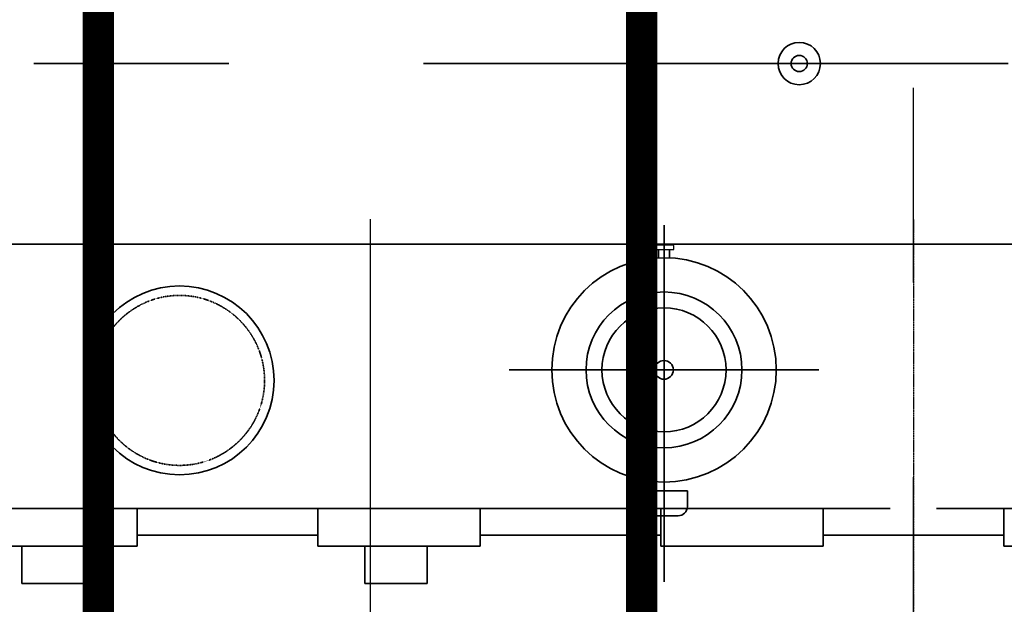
# Model space of a CAD drawing. Header units: inches. Extents: x -341304 to 31571016, y -692717 to 2132253.
# Tile 237 of 256: x 742843 to 746001, y -293219 to -291343. Entities that reach past the tile are written whole.
import ezdxf

# ---------------------------------------------------------------- set-up
doc = ezdxf.new("R2010")
doc.units = ezdxf.units.IN
doc.header["$MEASUREMENT"] = 0
for name, pattern in [('ACISOWELD', [3, 2, -1]), ('CENTER', [2, 1.25, -0.25, 0.25, -0.25]), ('CENTRE', [1.5, 0.75, -0.25, 0.25, -0.25]), ('DASHDOT', [1, 0.5, -0.25, 0, -0.25]), ('HIDDEN', [0.375, 0.25, -0.125])]:
    doc.linetypes.add(name, pattern=pattern)

# ---------------------------------------------------------------- blocks, each defined once
blk = doc.blocks.new('tyyyy')
at = {"color": 230, "linetype": 'CENTRE', "lineweight": 35, "ltscale": 2500}
blk.add_line((-1274702.3, 586232.4), (-1255686, 586232.4), dxfattribs=at)
at = {"color": 230, "linetype": 'CENTER', "lineweight": 35}
for p, q in [((-1270181, 585713.6), (-1270181, 584568.7)), ((-1270198.5, 585607.6), (-1270198.5, 585635.9)), ((-1270163.5, 585607.6), (-1270163.5, 585635.9)), ((-1269683.9, 585249.5), (-1270678.1, 585249.5))]:
    blk.add_line(p, q, dxfattribs=at)
at = {"color": 230, "linetype": 'Continuous', "lineweight": 35}
for p, q in [((-1265376, 585652.2), (-1273386, 585652.2)), ((-1269455.2, 584804.2), (-1273386, 584804.2)), ((-1271871, 584683.7), (-1271871, 584804.2)), ((-1271291, 584683.7), (-1271291, 584804.2)), ((-1270771, 584683.7), (-1270771, 584804.2)), ((-1270191, 584683.7), (-1270191, 584804.2)), ((-1269671, 584683.7), (-1269671, 584804.2)), ((-1265376, 584804.2), (-1269306.8, 584804.2)), ((-1269091, 584683.7), (-1269091, 584804.2)), ((-1271291, 584718.7), (-1271871, 584718.7)), ((-1270191, 584718.7), (-1270771, 584718.7)), ((-1269091, 584718.7), (-1269671, 584718.7)), ((-1271871, 584683.7), (-1272391, 584683.7)), ((-1272241, 584683.7), (-1272241, 584563.7)), ((-1272041, 584683.7), (-1272041, 584563.7)), ((-1270771, 584683.7), (-1271291, 584683.7)), ((-1271141, 584683.7), (-1271141, 584563.7)), ((-1270941, 584683.7), (-1270941, 584563.7)), ((-1269671, 584683.7), (-1270191, 584683.7)), ((-1268571, 584683.7), (-1269091, 584683.7)), ((-1272041, 584563.7), (-1272241, 584563.7)), ((-1270941, 584563.7), (-1271141, 584563.7))]:
    blk.add_line(p, q, dxfattribs=at)
at = {"color": 230, "linetype": 'ACISOWELD', "lineweight": 30}
blk.add_line((-1270198.5, 585635.9), (-1270198.5, 585607.9), dxfattribs=at)
at = {"color": 230, "lineweight": 35}
for p, q in [((-1270220.2, 584860.5), (-1270220.2, 584891.4)), ((-1270256, 584810.8), (-1270256, 584860.5)), ((-1270256, 584860.5), (-1270106, 584860.5)), ((-1270106, 584810.8), (-1270106, 584860.5)), ((-1270226, 584780.8), (-1270136, 584780.8))]:
    blk.add_line(p, q, dxfattribs=at)
at = {"color": 230, "linetype": 'ACISOWELD', "lineweight": 30, "flags": 128}
blk.add_lwpolyline([(-1270212.7, 585649.1), (-1270212.7, 585635.9), (-1270149.3, 585635.9), (-1270149.3, 585649.1)], close=True, dxfattribs=at)
at = {"color": 230, "lineweight": 35}
for centre, radius in [((-1269747.3, 586232.4), 67.9), ((-1269747.3, 586232.4), 26), ((-1271734.9, 585215.4), 303)]:
    blk.add_circle(centre, radius, dxfattribs=at)
at = {"color": 230, "linetype": 'Continuous', "lineweight": 35}
for radius in [360, 250, 199.1, 30]:
    blk.add_circle((-1270181, 585249.2), radius, dxfattribs=at)
at = {"color": 230, "linetype": 'HIDDEN', "lineweight": 35, "ltscale": 0.5}
blk.add_circle((-1271734.9, 585215.4), 272.7, dxfattribs=at)
at = {"color": 230, "lineweight": 35}
for centre, start, end in [((-1270226, 584810.8), 180, 270), ((-1270136, 584810.8), 270, 0)]:
    blk.add_arc(centre, 30, start, end, dxfattribs=at)
blk = doc.blocks.new('GT REV-02')
at = {"color": 230, "linetype": 'CENTRE', "ltscale": 2500}
for p, q in [((-687440.7, 18988.2, -96251.3), (-687440.7, 42499.6, -96251.3)), ((-689183.7, 21690.7, -96251.3), (-689183.7, -809.3, -96251.3))]:
    blk.add_line(p, q, dxfattribs=at)
at = {"color": 230, "linetype": 'CENTRE', "ltscale": 0.5}
blk.add_line((-687440.7, 21690.7, -96251.3), (-687440.7, -809.3, -96251.3), dxfattribs=at)
at = {"color": 230, "linetype": 'DASHDOT', "ltscale": 2500, "const_width": 100}
for points in [[(-690055.2, -809.3), (-690055.2, 24023.6)], [(-688312.2, -809.3), (-688312.2, 24023.6)]]:
    blk.add_lwpolyline(points, dxfattribs=at)
at = {"color": 7}
blk.add_blockref('tyyyy', (581940.3, -564041.7), dxfattribs=at)

msp = doc.modelspace()

# ---------------------------------------------------------------- block references
at = {"color": 230}
msp.add_blockref('GT REV-02', (1433150.1, -313674.2, 96251.3), dxfattribs=at)

doc.saveas('drawing.dxf')
